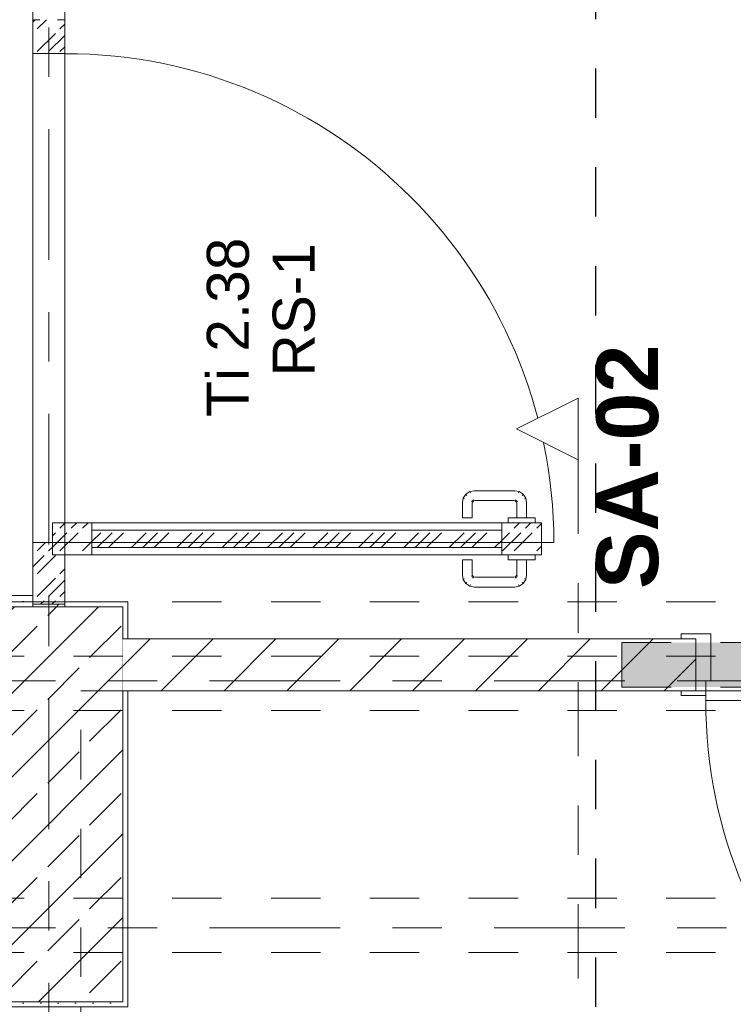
# Model space of a CAD drawing. Header units: metres. Extents: x -4 to 100, y -11 to 17.
# Tile 168 of 256: x 11.27 to 12.72, y 5.19 to 7.19. Entities that reach past the tile are written whole.
import ezdxf

# ---------------------------------------------------------------- set-up
doc = ezdxf.new("R2010")
doc.units = ezdxf.units.M
doc.header["$MEASUREMENT"] = 0
for name, pattern in [('Achse', [0.2, 0.1, -0.05, 0, -0.05]), ('Punktlinie eng', [0.0375, 0.0125, -0.025]), ('Schnittlinie', [0.3, 0.15, -0.075, 0, -0.075]), ('Strichlinie doppelt', [0.546806, 0.264583, -0.105833, 0.070556, -0.105833]), ('Untersicht', [0.1, 0.075, -0.025]), ('Wipeout_Contour', [1, 0, -1])]:
    doc.linetypes.add(name, pattern=pattern)
for name, color, linetype in [('152 - Bemaßung_ Beschriftung.Ausbau', 7, 'Continuous'), ('203 - Marker.Schnitt - Ausbaudetail SA', 7, 'Continuous'), ('208 - Marker.Detail', 7, 'Continuous'), ('451 - Universal.Achsen Raster', 7, 'Continuous'), ('605 - Struktur.Wand Innen', 7, 'Continuous'), ('607 - Struktur.Stütze', 7, 'Continuous'), ('608 - Struktur.Träger', 7, 'Continuous'), ('650 - Abdeckung.Fußboden Aufbau', 7, 'Continuous'), ('Neubau_605 - Struktur.Wand Innen', 7, 'Continuous'), ('Neubau_606 - Struktur.Wand Innen Ausbau', 7, 'Continuous'), ('Neubau_615 - Struktur.Sturz', 7, 'Continuous'), ('Neubau_653 - Abdeckung.TB Verkofferung', 7, 'Continuous')]:
    doc.layers.add(name, color=color, linetype=linetype)
doc.styles.add('ERSTELLTER_STIL_1', font='txt')
doc.styles.add('ERSTELLTER_STIL_2', font='txt')
doc.dimstyles.new('ERSTELLTER_STIL__3', dxfattribs={"dimtxt": 0.1, "dimasz": 0.0532, "dimexe": 0.18, "dimexo": 0.0625, "dimgap": 0, "dimtad": 1, "dimzin": 0, "dimdsep": 46, "dimtxsty": 'ERSTELLTER_STIL_2', "dimblk": 'ARROWHEAD_2', "dimblk1": 'ARROWHEAD_2', "dimblk2": 'ARROWHEAD_2', "dimcen": 0.09, "dimse1": 1, "dimse2": 1, "dimclrd": 7, "dimclre": 7, "dimclrt": 7, "dimazin": 0, "dimtfac": 1, "dimtdec": 4, "dimtmove": 0, "dimatfit": 3, "dimfxl": 1, "dimtolj": 1, "dimtzin": 0, "dimarcsym": 0})
doc.dimstyles.new('ERSTELLTER_STIL__5', dxfattribs={"dimtxt": 0.1, "dimasz": 0.0532, "dimexe": 0.18, "dimexo": 0.0625, "dimgap": 0, "dimtad": 1, "dimtih": 1, "dimtoh": 1, "dimzin": 0, "dimdsep": 46, "dimtxsty": 'ERSTELLTER_STIL_2', "dimblk": 'ARROWHEAD_2', "dimblk1": 'ARROWHEAD_2', "dimblk2": 'ARROWHEAD_2', "dimcen": 0.09, "dimse1": 1, "dimse2": 1, "dimclrd": 7, "dimclre": 7, "dimclrt": 7, "dimazin": 0, "dimtfac": 1, "dimtdec": 4, "dimtmove": 0, "dimatfit": 3, "dimfxl": 1, "dimtolj": 1, "dimtzin": 0, "dimarcsym": 0})
pattern_1 = [(45, (0, 0), (-0.01767767, 0.01767767), [0, -0.025])]
pattern_2 = [(45, (0, 0), (-0.0636396, 0.0636396), [])]
pattern_3 = [(45, (0, 0), (-0.04596194, 0.04596194), [0.052, -0.013]), (45, (-0.02298, 9e-18), (-0.04596194, 0.04596194), [0.052, -0.013]), (45, (-0.04596, 2e-17), (-0.04596194, 0.04596194), [0.052, -0.013])]

# ---------------------------------------------------------------- blocks, each defined once
blk = doc.blocks.new('*D195')
at = {"layer": '152 - Bemaßung_ Beschriftung.Ausbau', "color": 7, "linetype": 'Continuous', "lineweight": 5}
for p, q in [((10.9625, 7.0702), (11.0325, 7.0298)), ((11.05, 7.05), (10.945, 7.05)), ((10.9975, 6.005), (10.9975, 7.05)), ((10.9625, 6.0252), (11.0325, 5.9848)), ((11.05, 6.005), (10.945, 6.005)), ((10.9975, 5.9708), (10.9975, 6.005))]:
    blk.add_line(p, q, dxfattribs=at)
at = {"layer": '152 - Bemaßung_ Beschriftung.Ausbau', "color": 7, "lineweight": 5, "char_height": 0.1, "attachment_point": 7, "rotation": 90, "style": 'ERSTELLTER_STIL_2'}
for s, insert in [('\\A1;{\\pql;\\fArial|b0|i0|c0|p38;1,04\\fArial|b0|i0|c0|p38;\\A1{\\H.66x;\\S5^  ;}}', (10.9969, 6.3694)), ('\\A1;{\\pql;\\fArial|b0|i0|c0|p38;2,29\\fArial|b0|i0|c0|p38;\\A1{\\H.66x;\\S5^  ;}}', (11.1369, 6.3694))]:
    blk.add_mtext(s, dxfattribs=dict(at, insert=insert))
blk = doc.blocks.new('ARROWHEAD_2')
at = {"color": 0, "linetype": 'Continuous', "lineweight": 0}
for p, q in [((-0.378, -0.655), (0.378, 0.655)), ((0, 0), (-1, 0))]:
    blk.add_line(p, q, dxfattribs=at)
blk = doc.blocks.new('*D196')
at = {"layer": '152 - Bemaßung_ Beschriftung.Ausbau', "color": 7, "linetype": 'Continuous', "lineweight": 5}
for p, q in [((10.9625, 7.0702), (11.0325, 7.0298)), ((11.05, 7.05), (10.945, 7.05))]:
    blk.add_line(p, q, dxfattribs=at)
blk = doc.blocks.new('*D197')
at = {"layer": '152 - Bemaßung_ Beschriftung.Ausbau', "color": 7, "linetype": 'Continuous', "lineweight": 5}
for p, q in [((11.0325, 8.0748), (10.9625, 8.1152)), ((10.9975, 8.095), (10.9975, 8.1292)), ((11.05, 8.095), (10.945, 8.095)), ((10.9975, 7.05), (10.9975, 8.095)), ((10.9625, 7.0702), (11.0325, 7.0298)), ((11.05, 7.05), (10.945, 7.05))]:
    blk.add_line(p, q, dxfattribs=at)
at = {"layer": '152 - Bemaßung_ Beschriftung.Ausbau', "color": 7, "lineweight": 5, "insert": (10.9969, 7.4144), "char_height": 0.1, "attachment_point": 7, "rotation": 90, "style": 'ERSTELLTER_STIL_2'}
blk.add_mtext('\\A1;{\\pql;\\fArial|b0|i0|c0|p38;1,04\\fArial|b0|i0|c0|p38;\\A1{\\H.66x;\\S5^  ;}}', dxfattribs=at)
blk = doc.blocks.new('*D636')
at = {"layer": '152 - Bemaßung_ Beschriftung.Ausbau', "color": 7, "linetype": 'Continuous', "lineweight": 5}
for p, q in [((11.48, 4.5875), (11.48, 4.6925)), ((12.64, 4.5875), (12.64, 4.6925)), ((11.5002, 4.675), (11.4598, 4.605)), ((12.6602, 4.675), (12.6198, 4.605)), ((11.4458, 4.64), (11.48, 4.64)), ((11.48, 4.64), (12.64, 4.64))]:
    blk.add_line(p, q, dxfattribs=at)
at = {"layer": '152 - Bemaßung_ Beschriftung.Ausbau', "color": 7, "lineweight": 5, "insert": (11.927, 4.66), "char_height": 0.1, "attachment_point": 7, "style": 'ERSTELLTER_STIL_2'}
blk.add_mtext('\\A1;{\\pql;\\fArial|b0|i0|c0|p38;1,16}', dxfattribs=at)
blk = doc.blocks.new('*D637')
at = {"layer": '152 - Bemaßung_ Beschriftung.Ausbau', "color": 7, "linetype": 'Continuous', "lineweight": 5}
for p, q in [((12.64, 4.5875), (12.64, 4.6925)), ((13.65, 4.5875), (13.65, 4.6925)), ((12.6602, 4.675), (12.6198, 4.605)), ((13.6298, 4.605), (13.6702, 4.675)), ((12.64, 4.64), (13.65, 4.64)), ((13.65, 4.64), (13.6842, 4.64))]:
    blk.add_line(p, q, dxfattribs=at)
at = {"layer": '152 - Bemaßung_ Beschriftung.Ausbau', "color": 7, "lineweight": 5, "char_height": 0.1, "attachment_point": 7, "style": 'ERSTELLTER_STIL_2'}
for s, insert in [('\\A1;{\\pql;\\fArial|b0|i0|c0|p38;2,13\\fArial|b0|i0|c0|p38;\\A1{\\H.66x;\\S5^  ;}}', (12.9869, 4.5006)), ('\\A1;{\\pql;\\fArial|b0|i0|c0|p38;1,01}', (13.0119, 4.66))]:
    blk.add_mtext(s, dxfattribs=dict(at, insert=insert))

msp = doc.modelspace()

# ---------------------------------------------------------------- hatches: boundary and pattern name
at = {"layer": '607 - Struktur.Stütze', "linetype": 'Continuous', "lineweight": 0, "true_color": 0x000000}
h = msp.add_hatch(dxfattribs=at)
h.set_pattern_fill('Gips_0001', color=18, style=0, pattern_type=2)
h.set_pattern_definition(pattern_1)
h.paths.add_polyline_path([(11.17, 6.01), (11.17, 5.19), (11.49, 5.19), (11.49, 5.83), (11.48, 5.83), (11.48, 5.2), (11.18, 5.2), (11.18, 6), (11.2975, 6), (11.2975, 6.01)])
h = msp.add_hatch(dxfattribs=at)
h.set_pattern_fill('Gips_0001', color=18, style=0, pattern_type=2)
h.set_pattern_definition(pattern_1)
h.paths.add_polyline_path([(11.3625, 6.01), (11.3625, 6), (11.48, 6), (11.48, 5.935), (11.49, 5.935), (11.49, 6.01)])
h = msp.add_hatch(dxfattribs=at)
h.set_pattern_fill('Beton__Stahlbeton_0001', color=18, style=0, pattern_type=2)
h.set_pattern_definition([(45, (0, 0), (-0.0848528, 0.0848528), []), (45, (-0.04243, 0.04243), (-0.0848528, 0.0848528), [0.09, -0.03])])
h.paths.add_polyline_path([(11.18, 5.2), (11.48, 5.2), (11.48, 6), (11.18, 6)])
at = {"layer": 'Neubau_605 - Struktur.Wand Innen', "linetype": 'Continuous', "lineweight": 0, "true_color": 0x000000}
h = msp.add_hatch(dxfattribs=at)
h.set_pattern_fill('Leichtmetall_SM11_0001', color=18, style=0, pattern_type=2)
h.set_pattern_definition(pattern_3)
h.paths.add_polyline_path([(11.3625, 7.1201), (11.3625, 7.1888), (11.2975, 7.1888), (11.2975, 7.1201)])
h = msp.add_hatch(dxfattribs=at)
h.set_pattern_fill('Leichtmetall_SM11_0001', color=18, style=0, pattern_type=2)
h.set_pattern_definition(pattern_3)
h.paths.add_polyline_path([(11.3375, 6.1049), (11.4175, 6.1049), (11.4175, 6.1699), (11.3375, 6.1699)])
h = msp.add_hatch(dxfattribs=at)
h.set_pattern_fill('Leichtmetall_SM11_0001', color=18, style=0, pattern_type=2)
h.set_pattern_definition(pattern_3)
h.paths.add_polyline_path([(12.2474, 6.1699), (12.2474, 6.1049), (12.3274, 6.1049), (12.3274, 6.1699)])
h = msp.add_hatch(dxfattribs=at)
h.set_pattern_fill('Leichtmetall_SM11_0001', color=18, style=0, pattern_type=2)
h.set_pattern_definition(pattern_3)
h.paths.add_polyline_path([(12.2474, 6.1197), (12.2474, 6.1552), (11.4175, 6.1552), (11.4175, 6.1197)])
h = msp.add_hatch(dxfattribs=at)
h.set_pattern_fill('Leichtmetall_SM11_0001', color=18, style=0, pattern_type=2)
h.set_pattern_definition(pattern_3)
h.paths.add_polyline_path([(11.2975, 6.005), (11.3625, 6.005), (11.3625, 6.1049), (11.3375, 6.1049), (11.3375, 6.13), (11.2975, 6.13)])
h = msp.add_hatch(dxfattribs=at)
h.set_pattern_fill('MW_Ziegel_0001', color=18, style=0, pattern_type=2)
h.set_pattern_definition(pattern_2)
h.paths.add_polyline_path([(11.3625, 6.005), (11.2975, 6.005), (11.2975, 6), (11.3625, 6)])
at = {"layer": 'Neubau_606 - Struktur.Wand Innen Ausbau', "linetype": 'Continuous', "lineweight": 0, "true_color": 0x000000}
h = msp.add_hatch(dxfattribs=at)
h.set_pattern_fill('Gips_0001', color=18, style=0, pattern_type=2)
h.set_pattern_definition(pattern_1)
h.paths.add_polyline_path([(10.07, 6.0225), (10.07, 6.01), (11.2975, 6.01), (11.2975, 6.0225)])

# ---------------------------------------------------------------- linework, layer by layer
at = {"layer": '451 - Universal.Achsen Raster', "color": 160, "linetype": 'Strichlinie doppelt', "lineweight": 9, "true_color": 0x3232ff}
for p, q in [((11.33, -10.585), (11.33, 16.355)), ((64.935, 5.35), (-3.175, 5.35))]:
    msp.add_line(p, q, dxfattribs=at)
at = {"layer": '605 - Struktur.Wand Innen', "color": 1, "linetype": 'Continuous', "lineweight": 13}
for p, q in [((12.61, 5.945), (12.67, 5.945)), ((12.67, 5.945), (12.67, 5.85)), ((12.67, 5.85), (12.66, 5.85)), ((12.66, 5.85), (12.66, 5.82)), ((12.66, 5.81), (12.66, 5.85)), ((12.66, 5.85), (13.63, 5.85)), ((12.66, 5.82), (12.61, 5.82)), ((13.63, 5.81), (12.66, 5.81))]:
    msp.add_line(p, q, dxfattribs=at)
at = {"layer": '605 - Struktur.Wand Innen', "color": 1, "linetype": 'Continuous', "lineweight": 9}
msp.add_arc((13.63, 5.81), 0.97, 180, 270, dxfattribs=at)
at = {"layer": '607 - Struktur.Stütze', "color": 7, "linetype": 'Continuous', "lineweight": 5, "flags": 128}
for points in [[(11.2975, 6.01), (11.17, 6.01), (11.17, 5.19), (11.49, 5.19), (11.49, 5.83)], [(11.49, 5.935), (11.49, 6.01), (11.3625, 6.01)]]:
    msp.add_lwpolyline(points, dxfattribs=at)
at = {"layer": '607 - Struktur.Stütze', "color": 7, "linetype": 'Continuous', "lineweight": 13, "flags": 128}
msp.add_lwpolyline([(11.18, 5.2), (11.48, 5.2), (11.48, 6), (11.18, 6)], close=True, dxfattribs=at)
at = {"layer": '608 - Struktur.Träger', "color": 7, "linetype": 'Untersicht', "lineweight": 13}
for p, q in [((0.38, 6.01), (61.88, 6.01)), ((0.38, 5.79), (61.88, 5.79)), ((0.38, 5.41), (61.88, 5.41))]:
    msp.add_line(p, q, dxfattribs=at)
at = {"layer": '608 - Struktur.Träger', "color": 7, "linetype": 'Achse', "lineweight": 9}
msp.add_line((0.38, 5.3), (61.88, 5.3), dxfattribs=at)
at = {"layer": '650 - Abdeckung.Fußboden Aufbau', "color": 7, "linetype": 'Continuous', "lineweight": 13, "flags": 128}
msp.add_lwpolyline([(10.07, 5.8725), (10.07, 6.0225), (11.2975, 6.0225), (11.2975, 6.01), (11.49, 6.01), (11.49, 5.935), (12.64, 5.935), (12.64, 5.83), (13.65, 5.83), (13.65, 5.935), (14.875, 5.935), (14.875, 6.0875), (14.975, 6.0875), (14.975, 5.935), (16.23, 5.935), (16.23, 5.81)], dxfattribs=at)
msp.add_lwpolyline([(11.395, 0.71), (11.49, 0.71), (11.49, 0.255), (14.77, 0.255), (14.77, 0.71), (14.86, 0.71), (14.86, 5.505), (13.735, 5.505), (13.735, 5.83), (11.49, 5.83), (11.49, 5.19), (11.395, 5.19)], close=True, dxfattribs=at)
at = {"layer": 'Neubau_605 - Struktur.Wand Innen', "color": 1, "linetype": 'Continuous', "lineweight": 13}
for p, q in [((11.2975, 6.005), (11.2975, 8.095)), ((11.3625, 6.005), (11.3625, 8.095)), ((11.2975, 7.1888), (11.2975, 7.2451)), ((11.3625, 7.1888), (11.3625, 7.2294)), ((11.2975, 7.1888), (11.3122, 7.1888)), ((11.2975, 7.1201), (11.2975, 7.1888)), ((11.3477, 7.1888), (11.3625, 7.1888)), ((11.3625, 7.1888), (11.3625, 7.1201)), ((11.2975, 6.13), (11.2975, 7.1201)), ((11.3625, 7.1201), (11.2975, 7.1201)), ((11.3625, 7.1201), (11.3625, 6.1699)), ((12.1746, 6.2277), (12.1691, 6.2196)), ((12.1827, 6.2332), (12.1746, 6.2277)), ((12.1767, 6.2256), (12.1746, 6.2277)), ((12.1914, 6.2349), (12.1827, 6.2332)), ((12.1839, 6.2305), (12.1827, 6.2332)), ((12.2734, 6.2349), (12.1914, 6.2349)), ((12.282, 6.2332), (12.2734, 6.2349)), ((12.2809, 6.2305), (12.282, 6.2332)), ((12.2902, 6.2277), (12.282, 6.2332)), ((12.2881, 6.2256), (12.2902, 6.2277)), ((12.2957, 6.2196), (12.2902, 6.2277)), ((12.1691, 6.2196), (12.1674, 6.2109)), ((12.1674, 6.2109), (12.1674, 6.1799)), ((12.1719, 6.2184), (12.1691, 6.2196)), ((12.1879, 6.2118), (12.1852, 6.2129)), ((12.189, 6.2133), (12.1869, 6.2154)), ((12.1879, 6.2118), (12.1874, 6.2089)), ((12.1874, 6.2089), (12.1874, 6.1799)), ((12.189, 6.2133), (12.1879, 6.2118)), ((12.1905, 6.2144), (12.189, 6.2133)), ((12.1905, 6.2144), (12.1894, 6.2171)), ((12.1934, 6.2149), (12.1905, 6.2144)), ((12.2714, 6.2149), (12.1934, 6.2149)), ((12.2742, 6.2144), (12.2714, 6.2149)), ((12.2742, 6.2144), (12.2754, 6.2171)), ((12.2758, 6.2133), (12.2742, 6.2144)), ((12.2758, 6.2133), (12.2779, 6.2154)), ((12.2768, 6.2118), (12.2758, 6.2133)), ((12.2768, 6.2118), (12.2796, 6.2129)), ((12.2774, 6.2089), (12.2768, 6.2118)), ((12.2774, 6.1799), (12.2774, 6.2089)), ((12.2929, 6.2184), (12.2957, 6.2196)), ((12.2974, 6.2109), (12.2957, 6.2196)), ((12.2974, 6.1799), (12.2974, 6.2109)), ((11.3375, 6.13), (11.3375, 6.1699)), ((11.3375, 6.1699), (11.4175, 6.1699)), ((12.3274, 6.1699), (11.3625, 6.1699)), ((12.0063, 6.1699), (11.4175, 6.1699)), ((11.4175, 6.1699), (11.4175, 6.1552)), ((12.0063, 6.1699), (12.0077, 6.1699)), ((12.0272, 6.1699), (12.0077, 6.1699)), ((12.0272, 6.1699), (12.0286, 6.1699)), ((12.0482, 6.1699), (12.0286, 6.1699)), ((12.0482, 6.1699), (12.0495, 6.1699)), ((12.0691, 6.1699), (12.0495, 6.1699)), ((12.0691, 6.1699), (12.0704, 6.1699)), ((12.09, 6.1699), (12.0704, 6.1699)), ((12.09, 6.1699), (12.0913, 6.1699)), ((12.1109, 6.1699), (12.0913, 6.1699)), ((12.1109, 6.1699), (12.1122, 6.1699)), ((12.1318, 6.1699), (12.1122, 6.1699)), ((12.1318, 6.1699), (12.1331, 6.1699)), ((12.1527, 6.1699), (12.1331, 6.1699)), ((12.1527, 6.1699), (12.154, 6.1699)), ((12.1736, 6.1699), (12.154, 6.1699)), ((12.1703, 6.1799), (12.1674, 6.1799)), ((12.1774, 6.1799), (12.1703, 6.1799)), ((12.1736, 6.1699), (12.1749, 6.1699)), ((12.2474, 6.1699), (12.1749, 6.1699)), ((12.1844, 6.1799), (12.1774, 6.1799)), ((12.1874, 6.1799), (12.1844, 6.1799)), ((12.1945, 6.1699), (12.1958, 6.1699)), ((12.2474, 6.1552), (12.2474, 6.1699)), ((12.2474, 6.1699), (12.3274, 6.1699)), ((12.2604, 6.1799), (12.264, 6.1799)), ((12.2604, 6.1799), (12.2604, 6.1798)), ((12.2604, 6.1799), (12.264, 6.1799)), ((12.2604, 6.1799), (12.2604, 6.1798)), ((12.2604, 6.1798), (12.2604, 6.17)), ((12.2604, 6.1798), (12.2604, 6.17)), ((12.2604, 6.17), (12.2604, 6.1699)), ((12.2604, 6.17), (12.2604, 6.1699)), ((12.264, 6.1799), (12.2739, 6.1799)), ((12.264, 6.1799), (12.2739, 6.1799)), ((12.2739, 6.1799), (12.2874, 6.1799)), ((12.2739, 6.1799), (12.2874, 6.1799)), ((12.2874, 6.1799), (12.3009, 6.1799)), ((12.2874, 6.1799), (12.3009, 6.1799)), ((12.3009, 6.1799), (12.3108, 6.1799)), ((12.3009, 6.1799), (12.3108, 6.1799)), ((12.3108, 6.1799), (12.3144, 6.1799)), ((12.3108, 6.1799), (12.3144, 6.1799)), ((12.3144, 6.1799), (12.3144, 6.1798)), ((12.3144, 6.1799), (12.3144, 6.1798)), ((12.3144, 6.1798), (12.3144, 6.17)), ((12.3144, 6.1798), (12.3144, 6.17)), ((12.3144, 6.17), (12.3144, 6.1699)), ((12.3144, 6.17), (12.3144, 6.1699)), ((12.3274, 6.1049), (12.3274, 6.1699)), ((12.3274, 6.1699), (12.3274, 6.1049)), ((11.4175, 6.1197), (11.4175, 6.1552)), ((11.4175, 6.1552), (12.2474, 6.1552)), ((12.2474, 6.1552), (12.2474, 6.1197)), ((11.2975, 6.13), (11.3375, 6.13)), ((11.2975, 6.005), (11.2975, 6.13)), ((11.3375, 6.13), (11.3625, 6.13)), ((11.3375, 6.1049), (11.3375, 6.13)), ((11.3625, 6.13), (11.3625, 6.1049)), ((11.3625, 6.1049), (11.3375, 6.1049)), ((12.3274, 6.1049), (11.3625, 6.1049)), ((11.3625, 6.1049), (11.3625, 6.005)), ((11.4175, 6.1049), (11.3625, 6.1049)), ((12.2474, 6.1197), (11.4175, 6.1197)), ((11.4175, 6.1197), (11.4175, 6.1049)), ((11.9902, 6.1049), (11.4175, 6.1049)), ((11.9902, 6.1049), (12.2001, 6.1049)), ((12.2474, 6.1049), (12.2001, 6.1049)), ((12.2474, 6.1049), (12.2474, 6.1197)), ((12.3274, 6.1049), (12.2474, 6.1049)), ((12.2604, 6.1048), (12.2604, 6.1049)), ((12.2604, 6.1048), (12.2604, 6.1049)), ((12.2604, 6.095), (12.2604, 6.1048)), ((12.2604, 6.095), (12.2604, 6.1048)), ((12.3144, 6.1048), (12.3144, 6.1049)), ((12.3144, 6.1048), (12.3144, 6.1049)), ((12.3144, 6.095), (12.3144, 6.1048)), ((12.3144, 6.095), (12.3144, 6.1048)), ((12.1703, 6.0949), (12.1674, 6.0949)), ((12.1674, 6.0639), (12.1674, 6.0949)), ((12.1774, 6.0949), (12.1703, 6.0949)), ((12.1844, 6.0949), (12.1774, 6.0949)), ((12.1874, 6.0949), (12.1844, 6.0949)), ((12.1874, 6.0659), (12.1874, 6.0949)), ((12.2604, 6.0949), (12.2604, 6.095)), ((12.2604, 6.0949), (12.2604, 6.095)), ((12.2604, 6.0949), (12.264, 6.0949)), ((12.2604, 6.0949), (12.264, 6.0949)), ((12.264, 6.0949), (12.2739, 6.0949)), ((12.264, 6.0949), (12.2739, 6.0949)), ((12.2739, 6.0949), (12.2874, 6.0949)), ((12.2739, 6.0949), (12.2874, 6.0949)), ((12.2774, 6.0949), (12.2774, 6.0659)), ((12.2874, 6.0949), (12.3009, 6.0949)), ((12.2874, 6.0949), (12.3009, 6.0949)), ((12.2974, 6.0949), (12.2974, 6.0639)), ((12.3009, 6.0949), (12.3108, 6.0949)), ((12.3009, 6.0949), (12.3108, 6.0949)), ((12.3108, 6.0949), (12.3144, 6.0949)), ((12.3108, 6.0949), (12.3144, 6.0949)), ((12.3144, 6.0949), (12.3144, 6.095)), ((12.3144, 6.0949), (12.3144, 6.095)), ((12.1691, 6.0553), (12.1674, 6.0639)), ((12.1879, 6.0631), (12.1852, 6.062)), ((12.189, 6.0615), (12.1869, 6.0594)), ((12.1879, 6.0631), (12.1874, 6.0659)), ((12.189, 6.0615), (12.1879, 6.0631)), ((12.1905, 6.0605), (12.189, 6.0615)), ((12.2758, 6.0615), (12.2742, 6.0605)), ((12.2768, 6.0631), (12.2758, 6.0615)), ((12.2758, 6.0615), (12.2779, 6.0594)), ((12.2774, 6.0659), (12.2768, 6.0631)), ((12.2768, 6.0631), (12.2796, 6.062)), ((12.2974, 6.0639), (12.2957, 6.0553)), ((12.1719, 6.0564), (12.1691, 6.0553)), ((12.1746, 6.0471), (12.1691, 6.0553)), ((12.1767, 6.0492), (12.1746, 6.0471)), ((12.1827, 6.0417), (12.1746, 6.0471)), ((12.1839, 6.0444), (12.1827, 6.0417)), ((12.1914, 6.0399), (12.1827, 6.0417)), ((12.1905, 6.0605), (12.1894, 6.0577)), ((12.1934, 6.0599), (12.1905, 6.0605)), ((12.2714, 6.0599), (12.1934, 6.0599)), ((12.2742, 6.0605), (12.2714, 6.0599)), ((12.282, 6.0417), (12.2734, 6.0399)), ((12.2742, 6.0605), (12.2754, 6.0577)), ((12.2809, 6.0444), (12.282, 6.0417)), ((12.2902, 6.0471), (12.282, 6.0417)), ((12.2881, 6.0492), (12.2902, 6.0471)), ((12.2957, 6.0553), (12.2902, 6.0471)), ((12.2929, 6.0564), (12.2957, 6.0553)), ((12.2734, 6.0399), (12.1914, 6.0399)), ((11.2975, 6.005), (11.3625, 6.005)), ((11.3625, 6.005), (11.2975, 6.005)), ((11.3625, 6.005), (11.2975, 6.005))]:
    msp.add_line(p, q, dxfattribs=at)
at = {"layer": 'Neubau_605 - Struktur.Wand Innen', "color": 1, "linetype": 'Continuous', "lineweight": 9}
msp.add_line((12.3525, 6.13), (11.3625, 6.13), dxfattribs=at)
at = {"layer": 'Neubau_605 - Struktur.Wand Innen', "color": 1, "linetype": 'Continuous', "lineweight": 5, "flags": 128}
for points in [[(11.2975, 6.005), (11.2975, 6)], [(11.3625, 6), (11.3625, 6.005)]]:
    msp.add_lwpolyline(points, dxfattribs=at)
at = {"layer": 'Neubau_605 - Struktur.Wand Innen', "color": 1, "linetype": 'Continuous', "lineweight": 9}
msp.add_arc((11.3625, 6.13), 0.99, 0, 90, dxfattribs=at)
at = {"layer": 'Neubau_606 - Struktur.Wand Innen Ausbau', "color": 1, "linetype": 'Continuous', "lineweight": 13, "flags": 128}
for points in [[(11.2975, 6.0225), (10.07, 6.0225)], [(11.2975, 6.0138), (11.2975, 6.0225)]]:
    msp.add_lwpolyline(points, dxfattribs=at)
at = {"layer": 'Neubau_653 - Abdeckung.TB Verkofferung', "color": 1, "linetype": 'Untersicht', "lineweight": 9}
for p, q in [((11.395, 5.83), (14.86, 5.83)), ((11.395, 5.0505), (11.395, 5.83))]:
    msp.add_line(p, q, dxfattribs=at)

# ---------------------------------------------------------------- texts
at = {"layer": '203 - Marker.Schnitt - Ausbaudetail SA', "color": 7, "lineweight": 13, "insert": (12.5654, 6.0359), "char_height": 0.125, "attachment_point": 7, "rotation": 90, "style": 'ERSTELLTER_STIL_1'}
msp.add_mtext('\\A1;{\\pql;\\pt0;\\fArial|b1|i0|c0|p38;SA-02}', dxfattribs=at)
at = {"layer": 'Neubau_605 - Struktur.Wand Innen', "color": 1, "lineweight": 13, "char_height": 0.085, "rotation": 90, "style": 'ERSTELLTER_STIL_2'}
for s, insert, attachment_point in [('\\A1;{\\pqc;\\pt0;\\fArial|b0|i0|c0|p38;\\C7;Ti 2.38}', (11.7362, 6.566), 8), ('\\A1;{\\pql;\\pt0;\\fArial|b0|i0|c0|p38;\\C7;RS-1}', (11.7833, 6.4661), 1), ('\\A1;{\\pqr;\\pt0;\\fArial|b0|i0|c0|p38;\\C7;}', (11.7639, 6.4009), 3)]:
    msp.add_mtext(s, dxfattribs=dict(at, insert=insert, attachment_point=attachment_point))

# ---------------------------------------------------------------- dimensions: what is measured, and where the dimension line sits
at = {"layer": '152 - Bemaßung_ Beschriftung.Ausbau', "color": 7, "linetype": 'Continuous', "lineweight": 5}
for base, p2, picture, middle in [((10.997475, 8.0949822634), (11.362475, 8.0949822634), '*D197', (10.9274749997, 7.6793527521)), ((10.997475, 7.0499822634), (11.362475, 7.0499822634), '*D196', (10.9274749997, 7.0468357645))]:
    dim = msp.add_linear_dim(base=base, p1=(11.362475, 7.0499822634), p2=p2, angle=90, dimstyle='ERSTELLTER_STIL__3', dxfattribs=at)
    dim.commit()
    dim.dimension.update_dxf_attribs({"geometry": picture, "text_midpoint": middle, "dimtype": 160, "text_rotation": 90})
dim = msp.add_linear_dim(base=(10.9975, 7.05), p1=(11.3625, 6.005), p2=(11.3625, 7.05), angle=90, text='<MeasuredValue>^M2,29{\\H0.66x;\\S5^  ;}', dimstyle='ERSTELLTER_STIL__3', dxfattribs=at)
dim.commit()
dim.dimension.update_dxf_attribs({"geometry": '*D195', "text_midpoint": (11.0675, 6.9431), "dimtype": 160, "text_rotation": 90})
msp.add_linear_dim(base=(10.697475, 7.0499822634), p1=(11.362475, 7.0499822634), p2=(11.362475, 7.0499822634), angle=90, location=(10.6274749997, 7.0468357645), text_rotation=90, dimstyle='ERSTELLTER_STIL__3', dxfattribs=at).render()

# ---------------------------------------------------------------- next in the draw order: wipeouts: each hides what was drawn before it
at = {"color": 254, "linetype": 'Wipeout_Contour', "lineweight": 0, "ltscale": 53.682721}
msp.add_wipeout([(11.48, 5.83), (12.64, 5.83), (12.64, 5.935), (11.48, 5.935)], dxfattribs=at).dxf.layer = '605 - Struktur.Wand Innen'

# ---------------------------------------------------------------- next in the draw order: hatches: boundary and pattern name
at = {"layer": '605 - Struktur.Wand Innen', "linetype": 'Continuous', "lineweight": 0, "true_color": 0x000000}
h = msp.add_hatch(dxfattribs=at)
h.set_pattern_fill('MW_Ziegel_0001', color=18, style=0, pattern_type=2)
h.set_pattern_definition(pattern_2)
h.paths.add_polyline_path([(11.48, 5.83), (12.64, 5.83), (12.64, 5.935), (11.48, 5.935)])
at = {"layer": 'Neubau_615 - Struktur.Sturz', "linetype": 'Continuous', "lineweight": 0, "true_color": 0x3f0000}
msp.add_hatch(color=18, dxfattribs=at).paths.add_polyline_path([(12.49, 5.9275), (12.49, 5.8375), (13.8, 5.8375), (13.8, 5.9275)])

# ---------------------------------------------------------------- next in the draw order: linework, layer by layer
at = {"layer": '203 - Marker.Schnitt - Ausbaudetail SA', "color": 7, "linetype": 'Schnittlinie', "lineweight": 13}
msp.add_line((12.4021, 6.2975), (12.4021, 4.763), dxfattribs=at)
at = {"layer": '208 - Marker.Detail', "color": 30, "linetype": 'Punktlinie eng', "lineweight": 25, "true_color": 0xff6e00}
msp.add_line((12.4377, 5.19), (12.4377, 8.51), dxfattribs=at)
at = {"layer": '451 - Universal.Achsen Raster', "color": 160, "linetype": 'Strichlinie doppelt', "lineweight": 9, "true_color": 0x3232ff}
msp.add_line((64.935, 5.85), (-3.175, 5.85), dxfattribs=at)
at = {"layer": '605 - Struktur.Wand Innen', "color": 1, "linetype": 'Continuous', "lineweight": 13}
for p, q in [((12.61, 5.935), (12.61, 5.945)), ((12.64, 5.935), (12.61, 5.935)), ((12.64, 5.83), (12.64, 5.935)), ((12.61, 5.82), (12.61, 5.83)), ((12.61, 5.83), (12.64, 5.83))]:
    msp.add_line(p, q, dxfattribs=at)
at = {"layer": '605 - Struktur.Wand Innen', "color": 7, "linetype": 'Continuous', "lineweight": 18}
msp.add_line((12.64, 5.935), (12.64, 5.83), dxfattribs=at)
msp.add_line((12.64, 5.935), (12.64, 5.83), dxfattribs=at)
msp.add_line((12.64, 5.935), (12.64, 5.83), dxfattribs=at)
at = {"layer": '605 - Struktur.Wand Innen', "color": 7, "linetype": 'Continuous', "lineweight": 18, "flags": 128}
for points in [[(12.64, 5.935), (11.48, 5.935)], [(11.48, 5.83), (12.64, 5.83)]]:
    msp.add_lwpolyline(points, dxfattribs=at)
at = {"layer": '608 - Struktur.Träger', "color": 7, "linetype": 'Achse', "lineweight": 9}
msp.add_line((0.38, 5.9), (61.88, 5.9), dxfattribs=at)
at = {"layer": 'Neubau_615 - Struktur.Sturz', "color": 1, "linetype": 'Punktlinie eng', "lineweight": 13}
for p, q in [((12.49, 5.9275), (13.8, 5.9275)), ((12.49, 5.8375), (12.49, 5.9275)), ((12.49, 5.8375), (13.8, 5.8375))]:
    msp.add_line(p, q, dxfattribs=at)

# ---------------------------------------------------------------- next in the draw order: dimensions: what is measured, and where the dimension line sits
at = {"layer": '152 - Bemaßung_ Beschriftung.Ausbau', "color": 7, "linetype": 'Continuous', "lineweight": 5}
for base, p1, p2, picture, middle in [((12.64, 4.64), (11.48, 5.2), (12.64, 5.945), '*D636', (12.0568, 4.71)), ((13.65, 4.64), (12.64, 5.945), (13.65, 5.945), '*D637', (13.1418, 4.71))]:
    dim = msp.add_linear_dim(base=base, p1=p1, p2=p2, dimstyle='ERSTELLTER_STIL__5', dxfattribs=at)
    dim.commit()
    dim.dimension.update_dxf_attribs({"geometry": picture, "text_midpoint": middle, "dimtype": 160})

# ---------------------------------------------------------------- next in the draw order: wipeouts: each hides what was drawn before it
at = {"color": 254, "linetype": 'Wipeout_Contour', "lineweight": 0, "ltscale": 41.272988}
msp.add_wipeout([(12.4021, 6.4225), (12.2771, 6.36), (12.4021, 6.2975)], dxfattribs=at).dxf.layer = '203 - Marker.Schnitt - Ausbaudetail SA'

# ---------------------------------------------------------------- next in the draw order: linework, layer by layer
at = {"layer": '203 - Marker.Schnitt - Ausbaudetail SA', "color": 7, "linetype": 'Continuous', "lineweight": 13, "flags": 128}
msp.add_lwpolyline([(12.4021, 6.4225), (12.4021, 6.2975), (12.2771, 6.36)], close=True, dxfattribs=at)

doc.saveas('drawing.dxf')
